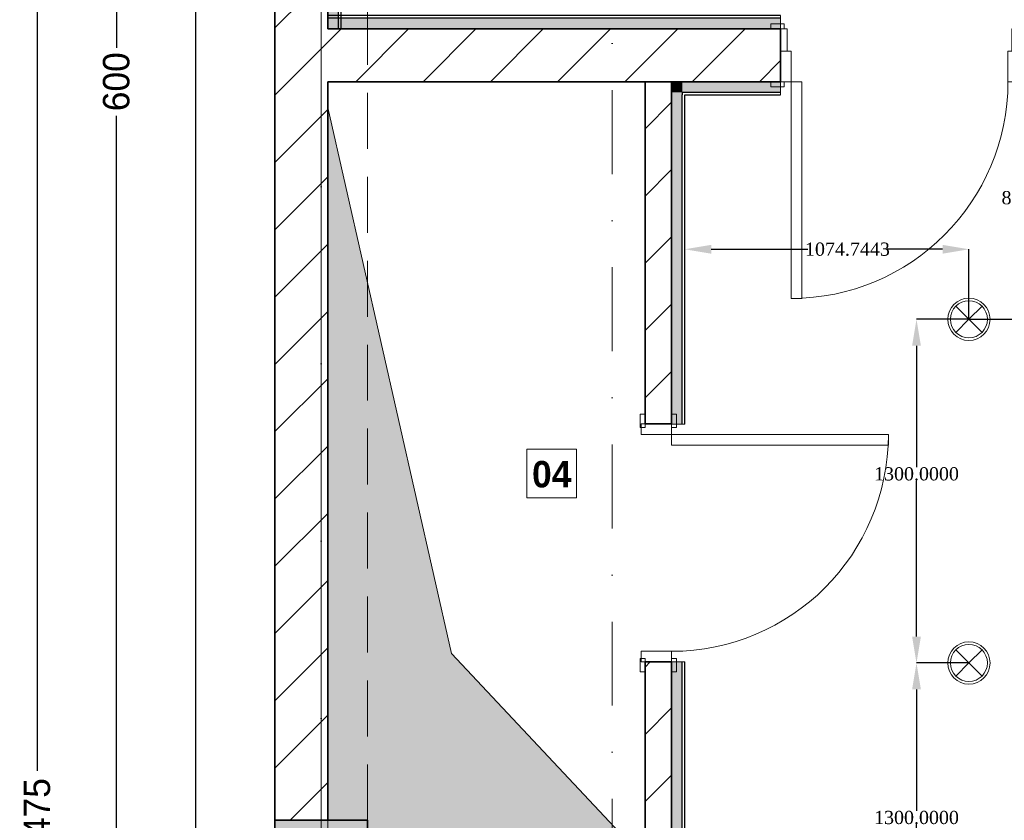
# Model space of a CAD drawing. Header units: inches. Extents: x -177438 to 34922, y -9538 to 55319.
# Tile 18 of 59: x -17372 to -13647, y 5797 to 8826. Entities that reach past the tile are written whole.
import ezdxf
from ezdxf.enums import TextEntityAlignment as Align

# ---------------------------------------------------------------- set-up
doc = ezdxf.new("R2010")
doc.units = ezdxf.units.IN
doc.header["$MEASUREMENT"] = 0
doc.set_wipeout_variables(frame=1)
doc.linetypes.add('Dot & Dashed', pattern=[670.277762, 317.5, -176.388889, 0, -176.388874])
doc.linetypes.add('Hidden', pattern=[317.5, 211.666667, -105.833333])
for name, color, linetype in [('- განათება', 7, 'Continuous'), ('Dimensioning - General', 7, 'Continuous'), ('Marker - Section', 7, 'Continuous'), ('New_Structural - Bearing', 7, 'Continuous'), ('Structural - Bearing', 7, 'Continuous'), ('Structural - Grid', 7, 'Continuous')]:
    doc.layers.add(name, color=color, linetype=linetype)
for name, color, linetype, lineweight in [('Archicad Doors_Pen_No__1', 7, 'Continuous', 13), ('New_2D Drafting - General_Pen_No__2', 8, 'Continuous', 15), ('New_Annotation - Text_Pen_No__20', 1, 'Continuous', 0), ('New_Structural - Bearing_Pen_No__1', 7, 'Continuous', 13), ('Structural - Bearing_Pen_No__1', 7, 'Continuous', 13), ('Structural - Bearing_Pen_No__20', 1, 'Continuous', 0), ('Structural - Bearing_Pen_No__27', 7, 'Continuous', 35)]:
    doc.layers.add(name, color=color, linetype=linetype, lineweight=lineweight)
for name, color, linetype, lineweight, true_color in [('Marker - Section_Pen_No__108', 7, 'Continuous', 13, 0xfd8379), ('New_2D Drafting - General_Pen_No__81', 7, 'Continuous', 20, 0x6a6a6a), ('New_Interior - Lamp_Pen_No__77', 7, 'Continuous', 20, 0xffeb28), ('New_Structural - Bearing_Pen_No__255', 7, 'Continuous', 13, 0xe8e8e8), ('New_Structural - Bearing_Pen_No__5', 7, 'Continuous', 25, 0x40a5ff), ('New_Structural - Bearing_Pen_No__57', 7, 'Continuous', 25, 0xdcd214), ('Structural - Bearing_Pen_No__102', 7, 'Continuous', 13, 0xcccccc), ('Structural - Bearing_Pen_No__161', 7, 'Continuous', 13, 0x6a6a6a), ('Structural - Bearing_Pen_No__28', 7, 'Continuous', 35, 0xa80f02), ('Structural - Bearing_Pen_No__81', 7, 'Continuous', 20, 0x6a6a6a), ('Structural - Grid_Pen_No__81', 7, 'Continuous', 20, 0x6a6a6a)]:
    doc.layers.add(name, color=color, linetype=linetype, lineweight=lineweight, true_color=true_color)
doc.styles.add('GENERATED_STYLE_3', font='txt')
doc.styles.add('GENERATED_STYLE_4', font='txt')
doc.styles.get("Standard").update_dxf_attribs({"font": 'arial.ttf'})
doc.dimstyles.new('GENERATED_STYLE__1', dxfattribs={"dimtxt": 100, "dimasz": 76, "dimexe": 0.18, "dimexo": 0.0625, "dimgap": 0, "dimtad": 0, "dimdec": 0, "dimlfac": 0.1, "dimzin": 0, "dimdsep": 46, "dimtxsty": 'GENERATED_STYLE_3', "dimblk": 'ARROWHEAD_5', "dimblk1": 'ARROWHEAD_5', "dimblk2": 'ARROWHEAD_5', "dimcen": 0.09, "dimse1": 1, "dimse2": 1, "dimclrd": 7, "dimclre": 7, "dimclrt": 7, "dimadec": 0, "dimazin": 0, "dimtfac": 1, "dimtdec": 4, "dimtmove": 0, "dimatfit": 3, "dimfxl": 1, "dimtolj": 1, "dimtzin": 0, "dimarcsym": 0})
doc.dimstyles.get("Standard").update_dxf_attribs({"dimtxt": 0.18, "dimasz": 0.18, "dimexe": 0.18, "dimexo": 0.0625, "dimgap": 0.09, "dimtad": 0, "dimtih": 1, "dimtoh": 1, "dimdec": 4, "dimzin": 0, "dimdsep": 46, "dimtxsty": 'Standard', "dimcen": 0.09, "dimadec": 0, "dimazin": 0, "dimtfac": 1, "dimtdec": 4, "dimtofl": 0, "dimtmove": 0, "dimatfit": 3, "dimfxl": 1, "dimtolj": 1, "dimtzin": 0, "dimarcsym": 0})
pattern_1 = [(45, (0, 0), (-127.2792, 127.2792), [])]

# ---------------------------------------------------------------- blocks, each defined once
blk = doc.blocks.new('Slab_1', base_point=(-47183.8, 14488))
at = {"layer": 'Structural - Bearing_Pen_No__1', "color": 7, "linetype": 'Continuous', "lineweight": 13, "flags": 128}
blk.add_lwpolyline([(-47183.8, 14488), (1166.2, 14488), (1166.2, 32488), (1166.2, 39238), (-26465.1, 39238), (-29183.8, 32838), (-47183.8, 32838)], close=True, dxfattribs=at)
blk = doc.blocks.new('Wall_1', base_point=(-47183.8, 14838))
at = {"layer": 'Structural - Bearing', "linetype": 'Continuous', "lineweight": 0, "true_color": 0x000000}
h = blk.add_hatch(dxfattribs=at)
h.set_pattern_fill('MASONRY_BLOCK', color=18, style=0, pattern_type=2)
h.set_pattern_definition(pattern_1)
h.paths.add_polyline_path([(-47183.8, 26838), (-46983.8, 26838), (-46983.8, 32488), (-47183.8, 32488)])
at = {"layer": 'Structural - Bearing_Pen_No__27', "color": 7, "linetype": 'Continuous', "lineweight": 35, "flags": 128}
for points in [[(-47183.8, 32488), (-47183.8, 26838)], [(-46983.8, 29832.2), (-46983.8, 32488)], [(-46983.8, 26838), (-46983.8, 29632.2)]]:
    blk.add_lwpolyline(points, dxfattribs=at)
blk = doc.blocks.new('Door')
at = {"layer": 'Archicad Doors_Pen_No__1', "color": 7, "linetype": 'Continuous', "lineweight": 13}
for p, q in [((370, 0), (370, 820)), ((370, 820), (410, 820)), ((410, 820), (410, 0)), ((-487, 0), (-487, 19)), ((-487, 19), (-437, 19)), ((-437, 0), (-487, 0)), ((-450, 0), (-487, 0)), ((-450, 0), (-487, 0)), ((-410, 0), (-450, 0)), ((-450, 0), (-450, -115)), ((-450, 0), (-450, -115)), ((-450, 0), (-450, -115)), ((-437, 19), (-437, 0)), ((-410, -115), (-410, 0)), ((410, 0), (370, 0)), ((450, 0), (410, 0)), ((410, 0), (410, -115)), ((437, 19), (487, 19)), ((437, 0), (437, 19)), ((487, 0), (437, 0)), ((450, -115), (450, 0)), ((450, 0), (450, -115)), ((450, 0), (450, -115)), ((450, 0), (487, 0)), ((450, 0), (487, 0)), ((487, 19), (487, 0)), ((-450, -200), (-450, -115)), ((-450, -115), (-425, -115)), ((-450, -115), (-410, -115)), ((-450, -115), (-450, -200)), ((-450, -115), (-450, -200)), ((-425, -115), (-425, -200)), ((410, -115), (450, -115)), ((425, -200), (425, -115)), ((425, -115), (450, -115)), ((450, -115), (450, -200)), ((450, -115), (450, -200)), ((450, -115), (450, -200)), ((-487, -219), (-487, -200)), ((-487, -200), (-437, -200)), ((-450, -200), (-487, -200)), ((-450, -200), (-487, -200)), ((-437, -219), (-487, -219)), ((-425, -200), (-450, -200)), ((-437, -200), (-437, -219)), ((450, -200), (425, -200)), ((437, -200), (487, -200)), ((437, -219), (437, -200)), ((487, -219), (437, -219)), ((450, -200), (487, -200)), ((450, -200), (487, -200)), ((487, -200), (487, -219))]:
    blk.add_line(p, q, dxfattribs=at)
blk.add_arc((410, 0), 820, 90, 180, dxfattribs=at)
blk = doc.blocks.new('Wall_13', base_point=(-47183.8, 29832.2))
at = {"layer": 'Structural - Bearing', "linetype": 'Continuous', "lineweight": 0, "true_color": 0x000000}
h = blk.add_hatch(dxfattribs=at)
h.set_pattern_fill('MASONRY_BLOCK', color=18, style=0, pattern_type=2)
h.set_pattern_definition(pattern_1)
h.paths.add_polyline_path([(-46983.8, 29632.2), (-45271, 29632.2), (-45271, 29832.2), (-46983.8, 29832.2)])
at = {"layer": 'Structural - Bearing_Pen_No__27', "color": 7, "linetype": 'Continuous', "lineweight": 35}
for p, q in [((-45271, 29832.2), (-45308, 29832.2)), ((-45271, 29747.2), (-45271, 29832.2)), ((-45271, 29632.2), (-45271, 29747.2)), ((-45271, 29632.2), (-45308, 29632.2))]:
    blk.add_line(p, q, dxfattribs=at)
at = {"layer": 'Structural - Bearing_Pen_No__27', "color": 7, "linetype": 'Continuous', "lineweight": 35, "flags": 128}
for points in [[(-45271, 29832.2), (-46983.8, 29832.2)], [(-46983.8, 29632.2), (-45271, 29632.2)]]:
    blk.add_lwpolyline(points, dxfattribs=at)
at = {"layer": 'Archicad Doors_Pen_No__1', "color": 7, "linetype": 'Continuous', "lineweight": 13, "zscale": 1000, "rotation": 180}
blk.add_blockref('Door', (-44821, 29632.2), dxfattribs=at)
blk = doc.blocks.new('Door_3')
at = {"layer": 'Archicad Doors_Pen_No__1', "color": 7, "linetype": 'Continuous', "lineweight": 13}
for p, q in [((370, 0), (370, 820)), ((370, 820), (410, 820)), ((410, 820), (410, 0)), ((-487, 0), (-487, 19)), ((-487, 19), (-437, 19)), ((-437, 0), (-487, 0)), ((-450, 0), (-487, 0)), ((-450, 0), (-487, 0)), ((-410, 0), (-450, 0)), ((-450, 0), (-450, -115)), ((-450, 0), (-450, -100)), ((-450, 0), (-450, -100)), ((-437, 19), (-437, 0)), ((-410, -115), (-410, 0)), ((410, 0), (370, 0)), ((450, 0), (410, 0)), ((410, 0), (410, -115)), ((437, 19), (487, 19)), ((437, 0), (437, 19)), ((487, 0), (437, 0)), ((450, -115), (450, 0)), ((450, 0), (450, -100)), ((450, 0), (450, -100)), ((450, 0), (487, 0)), ((450, 0), (487, 0)), ((487, 19), (487, 0)), ((-487, -119), (-487, -100)), ((-487, -100), (-437, -100)), ((-450, -100), (-487, -100)), ((-450, -100), (-487, -100)), ((-437, -100), (-437, -119)), ((437, -100), (487, -100)), ((437, -119), (437, -100)), ((450, -100), (487, -100)), ((450, -100), (487, -100)), ((487, -100), (487, -119)), ((-437, -119), (-487, -119)), ((-450, -115), (-410, -115)), ((410, -115), (450, -115)), ((487, -119), (437, -119))]:
    blk.add_line(p, q, dxfattribs=at)
blk.add_arc((410, 0), 820, 90, 180, dxfattribs=at)
blk = doc.blocks.new('Wall_18', base_point=(-45783.4, 26688.1))
at = {"layer": 'Structural - Bearing', "linetype": 'Continuous', "lineweight": 0, "true_color": 0x000000}
h = blk.add_hatch(dxfattribs=at)
h.set_pattern_fill('MASONRY_BLOCK', color=18, style=0, pattern_type=2)
h.set_pattern_definition(pattern_1)
h.paths.add_polyline_path([(-45683.4, 29632.2), (-45783.4, 29632.2), (-45783.4, 28337.2), (-45683.4, 28337.2)])
h = blk.add_hatch(dxfattribs=at)
h.set_pattern_fill('MASONRY_BLOCK', color=18, style=0, pattern_type=2)
h.set_pattern_definition(pattern_1)
h.paths.add_polyline_path([(-45683.4, 27437.2), (-45783.4, 27437.2), (-45783.4, 26688.1), (-45683.4, 26688.1)])
at = {"layer": 'Structural - Bearing_Pen_No__27', "color": 7, "linetype": 'Continuous', "lineweight": 35}
for p, q in [((-45783.4, 28337.2), (-45783.4, 28374.2)), ((-45683.4, 28337.2), (-45683.4, 28374.2)), ((-45683.4, 28337.2), (-45783.4, 28337.2)), ((-45783.4, 27437.2), (-45783.4, 27400.2)), ((-45683.4, 27437.2), (-45783.4, 27437.2)), ((-45683.4, 27437.2), (-45683.4, 27400.2))]:
    blk.add_line(p, q, dxfattribs=at)
at = {"layer": 'Structural - Bearing_Pen_No__27', "color": 7, "linetype": 'Continuous', "lineweight": 35, "flags": 128}
for points in [[(-45683.4, 29632.2), (-45783.4, 29632.2)], [(-45783.4, 29632.2), (-45783.4, 28337.2)], [(-45683.4, 28337.2), (-45683.4, 29632.2)], [(-45783.4, 27437.2), (-45783.4, 26688.1)], [(-45683.4, 26688.1), (-45683.4, 27437.2)], [(-45783.4, 26688.1), (-45683.4, 26688.1)]]:
    blk.add_lwpolyline(points, dxfattribs=at)
at = {"layer": 'Archicad Doors_Pen_No__1', "color": 7, "linetype": 'Continuous', "lineweight": 13, "xscale": -1, "zscale": 1000, "rotation": 270}
blk.add_blockref('Door_3', (-45683.4, 27887.2), dxfattribs=at)
blk = doc.blocks.new('Wall_28', base_point=(-45683.4, 26688))
at = {"layer": 'New_Structural - Bearing_Pen_No__255', "linetype": 'Continuous', "lineweight": 13, "true_color": 0xe8e8e8}
blk.add_hatch(color=254, dxfattribs=at).paths.add_polyline_path([(-45643.4, 26728), (-45643.4, 27437.2), (-45683.4, 27437.2), (-45683.4, 26728)])
at = {"layer": 'New_Structural - Bearing_Pen_No__1', "color": 7, "linetype": 'Continuous', "lineweight": 13, "flags": 128}
for points in [[(-45683.4, 27437.2), (-45643.4, 27437.2)], [(-45643.4, 27437.2), (-45633.4, 27437.2)]]:
    blk.add_lwpolyline(points, dxfattribs=at)
at = {"layer": 'New_Structural - Bearing_Pen_No__5', "color": 161, "linetype": 'Continuous', "lineweight": 25, "true_color": 0x40a5ff}
for q in [(-45643.4, 27437.2), (-45643.4, 26728)]:
    blk.add_line((-45643.4, 26738), q, dxfattribs=at)
at = {"layer": 'New_Structural - Bearing_Pen_No__5', "color": 161, "linetype": 'Continuous', "lineweight": 25, "true_color": 0x40a5ff, "flags": 128}
for points in [[(-45683.4, 27437.2), (-45683.4, 26728)], [(-45633.4, 26738), (-45633.4, 27437.2)]]:
    blk.add_lwpolyline(points, dxfattribs=at)
blk = doc.blocks.new('Wall_29', base_point=(-45683.4, 29632.2))
at = {"layer": 'New_Structural - Bearing_Pen_No__255', "linetype": 'Continuous', "lineweight": 13, "true_color": 0xe8e8e8}
for points in [[(-45643.4, 29592.2), (-45683.4, 29632.2), (-45683.4, 29592.2)], [(-45643.4, 29632.2), (-45683.4, 29632.2), (-45643.4, 29592.2)], [(-45643.4, 29592.2), (-45271, 29592.2), (-45271, 29632.2), (-45643.4, 29632.2)]]:
    blk.add_hatch(color=254, dxfattribs=at).paths.add_polyline_path(points)
at = {"layer": 'New_Structural - Bearing_Pen_No__1', "color": 7, "linetype": 'Continuous', "lineweight": 13, "flags": 128}
for points in [[(-45683.4, 29632.2), (-45683.4, 29592.2)], [(-45271, 29632.2), (-45271, 29592.2)], [(-45271, 29592.2), (-45271, 29582.2)]]:
    blk.add_lwpolyline(points, dxfattribs=at)
at = {"layer": 'New_Structural - Bearing_Pen_No__5', "color": 161, "linetype": 'Continuous', "lineweight": 25, "true_color": 0x40a5ff}
for q in [(-45643.4, 29582.2), (-45271, 29592.2)]:
    blk.add_line((-45643.4, 29592.2), q, dxfattribs=at)
at = {"layer": 'New_Structural - Bearing_Pen_No__5', "color": 161, "linetype": 'Continuous', "lineweight": 25, "true_color": 0x40a5ff, "flags": 128}
for points in [[(-45271, 29632.2), (-45683.4, 29632.2)], [(-45633.4, 29582.2), (-45271, 29582.2)]]:
    blk.add_lwpolyline(points, dxfattribs=at)
blk = doc.blocks.new('Wall_46', base_point=(-45683.4, 28337.2))
at = {"layer": 'New_Structural - Bearing_Pen_No__255', "linetype": 'Continuous', "lineweight": 13, "true_color": 0xe8e8e8}
blk.add_hatch(color=254, dxfattribs=at).paths.add_polyline_path([(-45683.4, 29592.2), (-45683.4, 28337.2), (-45643.4, 28337.2), (-45643.4, 29592.2)])
at = {"layer": 'New_Structural - Bearing_Pen_No__1', "color": 7, "linetype": 'Continuous', "lineweight": 13, "flags": 128}
for points in [[(-45683.4, 28337.2), (-45643.4, 28337.2)], [(-45643.4, 28337.2), (-45633.4, 28337.2)]]:
    blk.add_lwpolyline(points, dxfattribs=at)
at = {"layer": 'New_Structural - Bearing_Pen_No__5', "color": 161, "linetype": 'Continuous', "lineweight": 25, "true_color": 0x40a5ff}
for p in [(-45643.4, 29592.2), (-45643.4, 28337.2)]:
    blk.add_line(p, (-45643.4, 29582.2), dxfattribs=at)
at = {"layer": 'New_Structural - Bearing_Pen_No__5', "color": 161, "linetype": 'Continuous', "lineweight": 25, "true_color": 0x40a5ff, "flags": 128}
for points in [[(-45683.4, 29592.2), (-45683.4, 28337.2)], [(-45633.4, 28337.2), (-45633.4, 29582.2)]]:
    blk.add_lwpolyline(points, dxfattribs=at)
blk = doc.blocks.new('Wall_50', base_point=(-46983.8, 29832.2))
at = {"layer": 'New_Structural - Bearing_Pen_No__57', "linetype": 'Continuous', "lineweight": 25, "true_color": 0xdcd214}
blk.add_hatch(color=52, dxfattribs=at).paths.add_polyline_path([(-46943.8, 32488), (-46983.8, 32488), (-46983.8, 29832.2), (-46943.8, 29832.2)])
at = {"layer": 'New_Structural - Bearing_Pen_No__1', "color": 7, "linetype": 'Continuous', "lineweight": 13, "flags": 128}
for points in [[(-46983.8, 29832.2), (-46943.8, 29832.2)], [(-46943.8, 29832.2), (-46933.8, 29832.2)]]:
    blk.add_lwpolyline(points, dxfattribs=at)
at = {"layer": 'New_Structural - Bearing_Pen_No__5', "color": 161, "linetype": 'Continuous', "lineweight": 25, "true_color": 0x40a5ff}
blk.add_line((-46943.8, 29832.2), (-46943.8, 32488), dxfattribs=at)
at = {"layer": 'New_Structural - Bearing_Pen_No__5', "color": 161, "linetype": 'Continuous', "lineweight": 25, "true_color": 0x40a5ff, "flags": 128}
for points in [[(-46983.8, 32488), (-46983.8, 29832.2)], [(-46933.8, 32448), (-46933.8, 32488)], [(-46933.8, 29832.2), (-46933.8, 32438)]]:
    blk.add_lwpolyline(points, dxfattribs=at)
blk = doc.blocks.new('Wall_54', base_point=(-45271, 29832.2))
at = {"layer": 'New_Structural - Bearing_Pen_No__57', "linetype": 'Continuous', "lineweight": 25, "true_color": 0xdcd214}
blk.add_hatch(color=52, dxfattribs=at).paths.add_polyline_path([(-46983.8, 29832.2), (-45271, 29832.2), (-45271, 29872.2), (-46983.8, 29872.2)])
at = {"layer": 'New_Structural - Bearing_Pen_No__1', "color": 7, "linetype": 'Continuous', "lineweight": 13, "flags": 128}
for points in [[(-46983.8, 29872.2), (-46983.8, 29882.2)], [(-46983.8, 29832.2), (-46983.8, 29872.2)], [(-45271, 29872.2), (-45271, 29882.2)], [(-45271, 29832.2), (-45271, 29872.2)]]:
    blk.add_lwpolyline(points, dxfattribs=at)
at = {"layer": 'New_Structural - Bearing_Pen_No__5', "color": 161, "linetype": 'Continuous', "lineweight": 25, "true_color": 0x40a5ff}
blk.add_line((-45271, 29872.2), (-46983.8, 29872.2), dxfattribs=at)
at = {"layer": 'New_Structural - Bearing_Pen_No__5', "color": 161, "linetype": 'Continuous', "lineweight": 25, "true_color": 0x40a5ff, "flags": 128}
for points in [[(-45271, 29882.2), (-46983.8, 29882.2)], [(-46983.8, 29832.2), (-45271, 29832.2)]]:
    blk.add_lwpolyline(points, dxfattribs=at)
blk = doc.blocks.new('Column_6', base_point=(-47008.8, 26663))
at = {"layer": 'Structural - Bearing_Pen_No__161', "linetype": 'Continuous', "lineweight": 0, "true_color": 0x6a6a6a}
blk.add_hatch(color=251, dxfattribs=at).paths.add_polyline_path([(-46833.8, 26488), (-46833.8, 26838), (-47183.8, 26838), (-47183.8, 26488)])
at = {"layer": 'Structural - Bearing_Pen_No__20', "color": 1, "linetype": 'Continuous', "lineweight": 0}
for p, q in [((-47008.8, 26743), (-47008.8, 26918)), ((-47088.8, 26663), (-47263.8, 26663)), ((-46928.8, 26663), (-46753.8, 26663)), ((-47008.8, 26583), (-47008.8, 26408))]:
    blk.add_line(p, q, dxfattribs=at)
blk.add_point((-47008.8, 26663), dxfattribs=at)
at = {"layer": 'Structural - Bearing_Pen_No__28', "color": 14, "linetype": 'Continuous', "lineweight": 35, "true_color": 0xa80f02, "flags": 128}
blk.add_lwpolyline([(-46833.8, 26488), (-46833.8, 26838), (-47183.8, 26838), (-47183.8, 26488)], close=True, dxfattribs=at)
blk = doc.blocks.new('Standard grid marker_2')
at = {"layer": 'Structural - Grid_Pen_No__81', "color": 251, "linetype": 'Continuous', "lineweight": 20, "true_color": 0x6a6a6a}
blk.add_line((1000, 0), (27734.9, 0), dxfattribs=at)
at = {"layer": 'Structural - Grid_Pen_No__81', "color": 251, "lineweight": 20, "true_color": 0x6a6a6a, "style": 'GENERATED_STYLE_3'}
for tag, p in [('AC_MarkerText_1_0', (-1.5, -46.7)), ('AC_MarkerText_1_1', (28933.4, -46.7))]:
    blk.add_attdef(tag, text='', height=100, rotation=270, dxfattribs=at).set_placement(p, align=Align.TOP_CENTER)
blk = doc.blocks.new('Beam_9', base_point=(-47008.8, 14663))
at = {"layer": 'Structural - Bearing_Pen_No__102', "color": 254, "linetype": 'Hidden', "lineweight": 13, "true_color": 0xcccccc}
for p, q in [((-47183.8, 14488), (-47183.8, 32838)), ((-46833.8, 26838), (-46833.8, 32488))]:
    blk.add_line(p, q, dxfattribs=at)
at = {"layer": 'Structural - Bearing_Pen_No__81', "color": 251, "linetype": 'Dot & Dashed', "lineweight": 20, "true_color": 0x6a6a6a}
blk.add_line((-47008.8, 14663), (-47008.8, 32663), dxfattribs=at)
blk = doc.blocks.new('ARROWHEAD_5')
at = {"linetype": 'Continuous', "lineweight": 0}
blk.add_hatch(color=0, dxfattribs=at).paths.add_polyline_path([(-1, 0.2679), (0, 0), (-1, -0.2679)])
at = {"color": 0, "linetype": 'Continuous', "lineweight": 0}
blk.add_line((0, 0), (-1, 0), dxfattribs=at)
blk = doc.blocks.new('*D160')
at = {"layer": 'Defpoints', "color": 0, "linetype": 'Continuous', "transparency": 16777216}
for p in [(-16706.3, 11797.3), (-16406.3, 11797.3), (-16406.3, -3601.7)]:
    blk.add_point(p, dxfattribs=at)
at = {"layer": 'Dimensioning - General', "color": 7, "linetype": 'Continuous', "lineweight": -2, "transparency": 16777216}
for p, q in [((-16706.3, 11721.3), (-16706.3, 4246.9)), ((-16706.3, -3525.7), (-16706.3, 3913.6))]:
    blk.add_line(p, q, dxfattribs=at)
at = {"layer": 'Dimensioning - General', "color": 7, "linetype": 'Continuous', "lineweight": -2, "transparency": 16777216, "xscale": 76.00000000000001, "yscale": 76.00000000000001, "zscale": 76.00000000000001}
for p, rotation in [((-16706.3, 11797.3), 90), ((-16706.3, -3601.7), 270)]:
    blk.add_blockref('ARROWHEAD_5', p, dxfattribs=dict(at, rotation=rotation))
at = {"layer": 'Dimensioning - General', "color": 7, "linetype": 'Continuous', "lineweight": 13, "transparency": 16777216, "insert": (-16706.3, 4080.2), "char_height": 100, "attachment_point": 5, "rotation": 90, "style": 'GENERATED_STYLE_3'}
blk.add_mtext('\\A1;1540', dxfattribs=at)
blk = doc.blocks.new('*D164')
at = {"layer": 'Defpoints', "color": 0, "linetype": 'Continuous', "transparency": 16777216}
for p in [(-17164.2, 11622.3), (-17006.3, 11622.3), (-17021.5, 5622.3)]:
    blk.add_point(p, dxfattribs=at)
at = {"layer": 'Dimensioning - General', "color": 7, "linetype": 'Continuous', "lineweight": -2, "transparency": 16777216}
for p, q in [((-17006.3, 11546.3), (-17006.3, 8719.9)), ((-17006.3, 5698.3), (-17006.3, 8462.8))]:
    blk.add_line(p, q, dxfattribs=at)
at = {"layer": 'Dimensioning - General', "color": 7, "linetype": 'Continuous', "lineweight": -2, "transparency": 16777216, "xscale": 76.00000000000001, "yscale": 76.00000000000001, "zscale": 76.00000000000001}
for p, rotation in [((-17006.3, 11622.3), 90), ((-17006.3, 5622.3), 270)]:
    blk.add_blockref('ARROWHEAD_5', p, dxfattribs=dict(at, rotation=rotation))
at = {"layer": 'Dimensioning - General', "color": 7, "linetype": 'Continuous', "lineweight": 13, "transparency": 16777216, "insert": (-17006.3, 8591.3), "char_height": 100, "attachment_point": 5, "rotation": 90, "style": 'GENERATED_STYLE_3'}
blk.add_mtext('\\A1;600', dxfattribs=at)
blk = doc.blocks.new('*D166')
at = {"layer": 'Defpoints', "color": 0, "linetype": 'Continuous', "transparency": 16777216}
for p in [(-17306.3, 18197.3), (-16706.3, 18197.3), (-16406.3, -6552.7)]:
    blk.add_point(p, dxfattribs=at)
at = {"layer": 'Dimensioning - General', "color": 7, "linetype": 'Continuous', "lineweight": -2, "transparency": 16777216}
for p, q in [((-17306.3, 18121.3), (-17306.3, 5984.4)), ((-17306.3, -6476.7), (-17306.3, 5632))]:
    blk.add_line(p, q, dxfattribs=at)
at = {"layer": 'Dimensioning - General', "color": 7, "linetype": 'Continuous', "lineweight": -2, "transparency": 16777216, "xscale": 76.00000000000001, "yscale": 76.00000000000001, "zscale": 76.00000000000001}
for p, rotation in [((-17306.3, 18197.3), 90), ((-17306.3, -6552.7), 270)]:
    blk.add_blockref('ARROWHEAD_5', p, dxfattribs=dict(at, rotation=rotation))
at = {"layer": 'Dimensioning - General', "color": 7, "linetype": 'Continuous', "lineweight": 13, "transparency": 16777216, "insert": (-17306.3, 5808.2), "char_height": 100, "attachment_point": 5, "rotation": 90, "style": 'GENERATED_STYLE_3'}
blk.add_mtext('\\A1;2475', dxfattribs=at)
blk = doc.blocks.new('Cutting Plane_3', base_point=(-45907.6, 11703.1))
at = {"layer": 'Marker - Section_Pen_No__108', "color": 11, "linetype": 'Dot & Dashed', "lineweight": 13, "true_color": 0xfd8379}
blk.add_line((-45907.6, 11853.1), (-45907.6, 40288), dxfattribs=at)
blk = doc.blocks.new('Recessed Spot')
at = {"layer": 'New_Interior - Lamp_Pen_No__77', "color": 2, "linetype": 'Continuous', "lineweight": 20, "true_color": 0xffeb28}
for q in [(-49.5, 49.5), (49.5, 49.5), (-49.5, -49.5), (49.5, -49.5)]:
    blk.add_line((0, 0), q, dxfattribs=at)
at = {"layer": 'New_Interior - Lamp_Pen_No__77', "color": 2, "linetype": 'Continuous', "lineweight": 20, "true_color": 0xffeb28, "flags": 128}
blk.add_lwpolyline([(80, 0, 1), (-80, 0, 1)], format="xyb", close=True, dxfattribs=at)
at = {"layer": 'New_Interior - Lamp_Pen_No__77', "color": 2, "linetype": 'Continuous', "lineweight": 20, "true_color": 0xffeb28}
blk.add_circle((0, 0), 70, dxfattribs=at)
blk = doc.blocks.new('*D831')
at = {"layer": '- განათება', "color": 0, "lineweight": -2, "transparency": 16777216}
for p, q in [((-14855.9, 7683.8), (-14855.9, 7957.7)), ((-14755.9, 7957.5), (-14390.3, 7957.5)), ((-13881.1, 7957.5), (-14091.4, 7957.5)), ((-13781.1, 7692.6), (-13781.1, 7957.7))]:
    blk.add_line(p, q, dxfattribs=at)
at = {"layer": '- განათება', "color": 0, "transparency": 16777216}
for points in [[(-14755.9, 7974.2), (-14755.9, 7940.8), (-14855.9, 7957.5)], [(-13881.1, 7974.2), (-13881.1, 7940.8), (-13781.1, 7957.5)]]:
    blk.add_solid(points, dxfattribs=at)
at = {"layer": 'Defpoints', "color": 0, "transparency": 16777216}
for p in [(-14855.9, 7957.5), (-14855.9, 7683.8), (-13781.1, 7692.5)]:
    blk.add_point(p, dxfattribs=at)
at = {"layer": '- განათება', "color": 0, "transparency": 16777216, "insert": (-14240.8, 7957.5), "char_height": 50, "attachment_point": 5}
blk.add_mtext('\\A1;{\\fSylfaen|b0|i0|c0|p18;1074.7443}', dxfattribs=at)
blk = doc.blocks.new('*D832')
at = {"layer": '- განათება', "color": 0, "lineweight": -2, "transparency": 16777216}
for p, q in [((-13395.1, 8541.5), (-13516.4, 8541.5)), ((-13516.2, 8441.5), (-13516.2, 8177.9)), ((-13516.2, 7792.5), (-13516.2, 8126.5)), ((-13781.1, 7692.5), (-13516, 7692.5))]:
    blk.add_line(p, q, dxfattribs=at)
at = {"layer": '- განათება', "color": 0, "transparency": 16777216}
for points in [[(-13532.9, 8441.5), (-13499.5, 8441.5), (-13516.2, 8541.5)], [(-13532.9, 7792.5), (-13499.5, 7792.5), (-13516.2, 7692.5)]]:
    blk.add_solid(points, dxfattribs=at)
at = {"layer": 'Defpoints', "color": 0, "transparency": 16777216}
for p in [(-13516.2, 8541.5), (-13395, 8541.5), (-13781.1, 7692.5)]:
    blk.add_point(p, dxfattribs=at)
at = {"layer": '- განათება', "color": 0, "transparency": 16777216, "insert": (-13516.2, 8152.2), "char_height": 50, "attachment_point": 5}
blk.add_mtext('\\A1;{\\fSylfaen|b0|i0|c0|p18;848.9611}', dxfattribs=at)
blk = doc.blocks.new('*D833')
at = {"layer": '- განათება', "color": 0, "lineweight": -2, "transparency": 16777216}
for p, q in [((-13781.2, 7692.5), (-13979.7, 7692.5)), ((-13979.5, 7592.5), (-13979.5, 7133.1)), ((-13979.5, 6492.5), (-13979.5, 7081.8)), ((-13781.2, 6392.5), (-13979.7, 6392.5))]:
    blk.add_line(p, q, dxfattribs=at)
at = {"layer": '- განათება', "color": 0, "transparency": 16777216}
for points in [[(-13996.2, 7592.5), (-13962.8, 7592.5), (-13979.5, 7692.5)], [(-13996.2, 6492.5), (-13962.8, 6492.5), (-13979.5, 6392.5)]]:
    blk.add_solid(points, dxfattribs=at)
at = {"layer": 'Defpoints', "color": 0, "transparency": 16777216}
for p in [(-13781.1, 7692.5), (-13979.5, 6392.5), (-13781.1, 6392.5)]:
    blk.add_point(p, dxfattribs=at)
at = {"layer": '- განათება', "color": 0, "transparency": 16777216, "insert": (-13979.5, 7107.5), "char_height": 50, "attachment_point": 5}
blk.add_mtext('\\A1;{\\fSylfaen|b0|i0|c0|p18;1300.0000}', dxfattribs=at)
blk = doc.blocks.new('*D836')
at = {"layer": '- განათება', "color": 0, "lineweight": -2, "transparency": 16777216}
for p, q in [((-13781.2, 6392.5), (-13979.7, 6392.5)), ((-13979.5, 6292.5), (-13979.5, 5833.1)), ((-13979.5, 5192.5), (-13979.5, 5781.8)), ((-13781.2, 5092.5), (-13979.7, 5092.5))]:
    blk.add_line(p, q, dxfattribs=at)
at = {"layer": '- განათება', "color": 0, "transparency": 16777216}
for points in [[(-13996.2, 6292.5), (-13962.8, 6292.5), (-13979.5, 6392.5)], [(-13996.2, 5192.5), (-13962.8, 5192.5), (-13979.5, 5092.5)]]:
    blk.add_solid(points, dxfattribs=at)
at = {"layer": 'Defpoints', "color": 0, "transparency": 16777216}
for p in [(-13781.1, 6392.5), (-13979.5, 5092.5), (-13781.1, 5092.5)]:
    blk.add_point(p, dxfattribs=at)
at = {"layer": '- განათება', "color": 0, "transparency": 16777216, "insert": (-13979.5, 5807.5), "char_height": 50, "attachment_point": 5}
blk.add_mtext('\\A1;{\\fSylfaen|b0|i0|c0|p18;1300.0000}', dxfattribs=at)

msp = doc.modelspace()

# ---------------------------------------------------------------- hatches: boundary and pattern name
at = {"layer": 'New_2D Drafting - General_Pen_No__81', "linetype": 'Continuous', "lineweight": 0, "true_color": 0x4f4f4f}
msp.add_hatch(color=251, dxfattribs=at).paths.add_polyline_path([(-16206.28398, 8494.41235), (-15737.93714, 6427.91314), (-15005.8939, 5647.4297), (-16206.28398, 5647.4297)])

# ---------------------------------------------------------------- linework, layer by layer
at = {"layer": 'New_2D Drafting - General_Pen_No__2', "color": 8, "linetype": 'Continuous', "lineweight": 15, "flags": 128}
msp.add_lwpolyline([(-16206.28398, 8494.41235), (-15737.93714, 6427.91314), (-15005.8939, 5647.4297), (-16206.28398, 5647.4297)], close=True, dxfattribs=at)

# ---------------------------------------------------------------- block references
at = {"layer": '- განათება', "color": 2, "linetype": 'Continuous', "lineweight": 20, "true_color": 0xffeb28, "zscale": 1000}
for p in [(-13781.14961, 7692.53794), (-13781.14961, 6392.53794)]:
    msp.add_blockref('Recessed Spot', p, dxfattribs=at)
at = {"layer": 'New_Structural - Bearing', "color": 7, "lineweight": 35}
for name, p in [('Wall_50', (-16206.28398, 8791.49902)), ('Wall_54', (-14493.4613, 8791.49902)), ('Wall_29', (-14905.8939, 8591.49902)), ('Wall_46', (-14905.8939, 7296.46795)), ('Wall_28', (-14905.8939, 5647.28394))]:
    msp.add_blockref(name, p, dxfattribs=at)
at = {"layer": 'Structural - Bearing', "color": 7, "linetype": 'Continuous', "lineweight": 13}
msp.add_blockref('Slab_1', (-16406.28398, -6552.71606), dxfattribs=at)
at = {"layer": 'Structural - Bearing', "color": 254, "lineweight": 13, "true_color": 0xcccccc}
msp.add_blockref('Beam_9', (-16231.28398, -6377.71606), dxfattribs=at)
at = {"layer": 'Structural - Bearing', "color": 7, "lineweight": 35}
for name, p in [('Wall_1', (-16406.28398, -6202.71606)), ('Wall_13', (-16406.28398, 8791.49902)), ('Wall_18', (-15005.8939, 5647.4297))]:
    msp.add_blockref(name, p, dxfattribs=at)
at = {"layer": 'Structural - Bearing', "color": 14, "lineweight": 35, "true_color": 0xa80f02}
msp.add_blockref('Column_6', (-16231.28398, 5622.28394), dxfattribs=at)
at = {"layer": 'Structural - Grid', "color": 8, "linetype": 'Continuous', "lineweight": 15, "zscale": 1000, "rotation": 90}
msp.add_blockref('Standard grid marker_2', (-16231.28398, -9337.64184), dxfattribs=at)

# ---------------------------------------------------------------- dimensions: what is measured, and where the dimension line sits
at = {"layer": '- განათება', "color": 1}
for base, p1, p2, angle, picture, middle in [((-13516.18955, 8541.49902), (-13781.14961, 7692.53794), (-13395, 8541.49902), 90, '*D832', (-13516.18955, 8152.22791)), ((-14855.8939, 7957.49799), (-13781.14961, 7692.53794), (-14855.8939, 7683.754), 180, '*D831', (-14240.83958, 7957.49799)), ((-13979.5, 6392.53794), (-13781.14961, 7692.53794), (-13781.14961, 6392.53794), 270, '*D833', (-13979.5, 7107.47795)), ((-13979.5, 5092.53794), (-13781.14961, 6392.53794), (-13781.14961, 5092.53794), 270, '*D836', (-13979.5, 5807.47795))]:
    dim = msp.add_linear_dim(base=base, p1=p1, p2=p2, angle=angle, text='{\\fSylfaen|b0|i0|c0|p18;<>}', dimstyle='Standard', override={"dimtxt": 50, "dimasz": 100}, dxfattribs=at)
    dim.commit()
    dim.dimension.update_dxf_attribs({"geometry": picture, "text_midpoint": middle, "dimtype": 160})
at = {"layer": 'Dimensioning - General', "color": 7, "linetype": 'Continuous', "lineweight": 13}
for base, p1, p2, picture, middle in [((-17306.28398, 18197.28394), (-16406.28398, -6552.71606), (-16706.28398, 18197.28394), '*D166', (-17306.28398, 5808.19343)), ((-16706.28398, 11797.28394), (-16406.28398, -3601.67975), (-16406.28398, 11797.28394), '*D160', (-16706.28398, 4080.22061)), ((-17006.28398, 11622.28394), (-17021.45007, 5622.28394), (-17164.21583, 11622.28394), '*D164', (-17006.28398, 8591.34744))]:
    dim = msp.add_linear_dim(base=base, p1=p1, p2=p2, angle=90, dimstyle='GENERATED_STYLE__1', dxfattribs=at)
    dim.commit()
    dim.dimension.update_dxf_attribs({"geometry": picture, "text_midpoint": middle, "dimtype": 160, "text_rotation": 90})

# ---------------------------------------------------------------- next in the draw order: block references
at = {"layer": 'Marker - Section', "color": 11, "lineweight": 13, "true_color": 0xfd8379}
msp.add_blockref('Cutting Plane_3', (-15130.06954, -9337.64184), dxfattribs=at)

# ---------------------------------------------------------------- next in the draw order: wipeouts: each hides what was drawn before it
at = {"color": 1, "linetype": 'Continuous', "lineweight": 0, "ltscale": 270264.725397}
msp.add_wipeout([(-15453.54649, 7016.78767), (-15265.1823, 7016.78767), (-15265.1823, 7201.63704), (-15453.54649, 7201.63704)], dxfattribs=at).dxf.layer = 'New_Annotation - Text_Pen_No__20'

# ---------------------------------------------------------------- next in the draw order: linework, layer by layer
at = {"layer": 'New_Annotation - Text_Pen_No__20', "color": 1, "linetype": 'Continuous', "lineweight": 0, "flags": 128}
msp.add_lwpolyline([(-15453.54649, 7016.78767), (-15265.1823, 7016.78767), (-15265.1823, 7201.63704), (-15453.54649, 7201.63704), (-15453.54649, 7016.78767)], close=True, dxfattribs=at)

# ---------------------------------------------------------------- next in the draw order: texts
at = {"layer": 'New_Annotation - Text_Pen_No__20', "color": 1, "linetype": 'Continuous', "lineweight": 0, "insert": (-15359.3644, 7156.71583), "char_height": 100, "attachment_point": 2, "style": 'GENERATED_STYLE_4'}
msp.add_mtext('\\A1;{\\pqc;\\fBOG 2018|b1|i0|c0|p0;\\W1.000000;0\\fBOG 2018|b1|i0|c0|p0;\\W1.000000;4}', dxfattribs=at)

doc.saveas('drawing.dxf')
